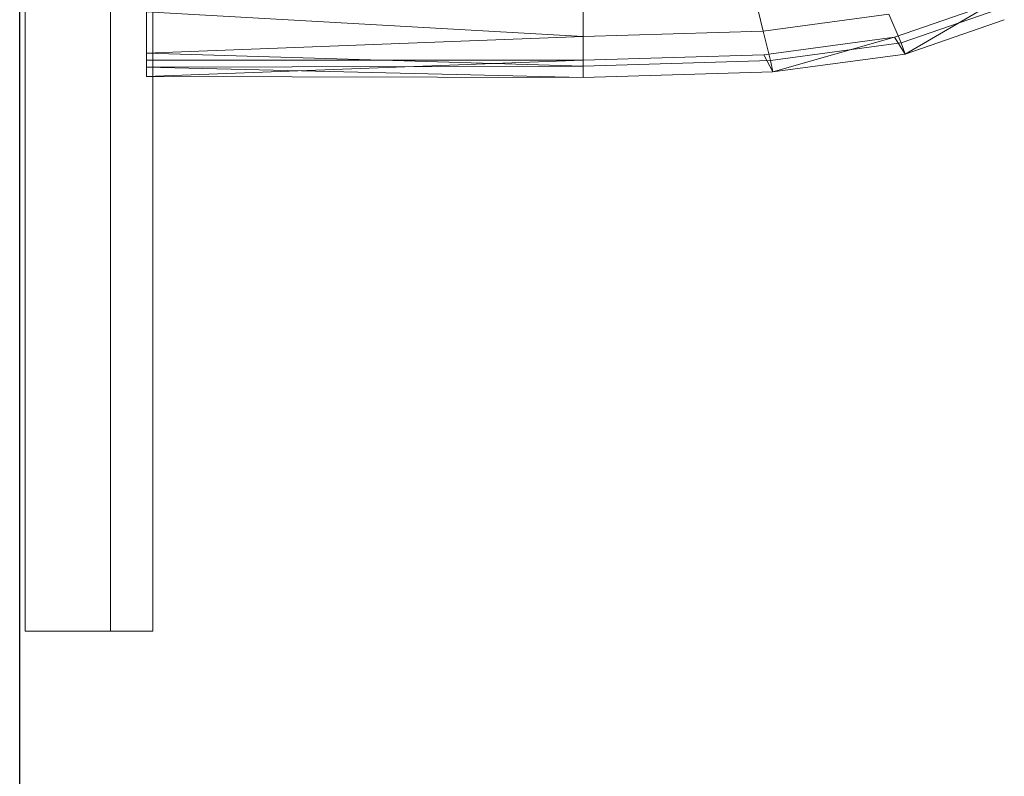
# Model space of a CAD drawing. Header units: metres. Extents: x 397.7 to 427.5, y 12.7 to 28.4.
# Tile 26 of 72: x 404.437 to 404.669, y 26.19 to 26.368. Entities that reach past the tile are written whole.
import ezdxf

# ---------------------------------------------------------------- set-up
doc = ezdxf.new("R2010")
doc.units = ezdxf.units.M
for name, color, linetype, lineweight in [('02_MOBILIARIO', 7, 'Continuous', 18), ('A-DETL-____-MBND', 7, 'Continuous', 18), ('A-GENM-____-OTLN', 7, 'Continuous', 18), ('A-WALL-____-MCUT', 7, 'Continuous', 25), ('A-WALL-____-OTLN', 7, 'Continuous', 25)]:
    doc.layers.add(name, color=color, linetype=linetype, lineweight=lineweight)

# ---------------------------------------------------------------- blocks, each defined once
blk = doc.blocks.new('Family - Rentamans P3-156598-06_CLI_AIGUA_P3')
at = {"layer": 'A-DETL-____-MBND', "color": 253, "true_color": 0xaaaaaa}
for p, q in [((0, 0.36146), (0, 0.00406)), ((0.10273, 0.02147), (0.10273, 0.00966)), ((0.1422, 0.02264), (0.14508, 0.01092)), ((0.17596, 0.00947), (0.19894, 0.01737)), ((0.17848, 0.00552), (0.19894, 0.01737)), ((0, 0.01543), (0, 0.00569)), ((0, 0.01543), (0.10273, 0.00966)), ((0.14508, 0.01092), (0.17461, 0.0149)), ((0.17461, 0.0149), (0.17751, 0.00814)), ((0.17751, 0.00814), (0.2005, 0.0161)), ((0.17848, 0.00552), (0.20176, 0.01359)), ((0.10273, 0.00966), (0, 0.00569)), ((0.14508, 0.01092), (0.10273, 0.00966)), ((0.10273, 0.00966), (0.10273, 0.00269)), ((0.14508, 0.01092), (0.14679, 0.004)), ((0.14525, 0.00536), (0.17596, 0.00947)), ((0.14736, 0.00133), (0.17596, 0.00947)), ((0.17596, 0.00947), (0.17848, 0.00552)), ((0.14679, 0.004), (0.17751, 0.00814)), ((0.17751, 0.00814), (0.17848, 0.00552)), ((0, 0.00569), (0, 0.00244)), ((0, 0.00569), (0.10273, 0.00269)), ((0.10273, 0.0041), (0.14525, 0.00536)), ((0.14736, 0.00133), (0.14525, 0.00536)), ((0.14736, 0.00133), (0.17848, 0.00552)), ((0, 0.00406), (0.10273, 0.00411)), ((0, 0.00026), (0.10273, 0.00411)), ((0, 0.00026), (0, 0.00406)), ((0.10273, 0.00269), (0, 0.00244)), ((0, 0.00244), (0, 0.00026)), ((0, 0.00244), (0.10273, 0)), ((0.10273, 0.0041), (0.10273, 0)), ((0.10273, 0.00269), (0.14679, 0.004)), ((0.10273, 0.00269), (0.10273, 0)), ((0.14679, 0.004), (0.14736, 0.00133)), ((0, 0.00026), (0.10273, 0)), ((0.10273, 0), (0.14736, 0.00133))]:
    blk.add_line(p, q, dxfattribs=at)
blk = doc.blocks.new('Family - LONDR55-XX_ZZ-ARQ-CAA-M3D-Londres55-156494-06_CLI_AIGUA_P3')
at = {"layer": 'A-GENM-____-OTLN', "color": 253, "true_color": 0xaaaaaa}
for p, q in [((0.6, 0.03), (0, 0.03)), ((0, 0.03), (0, 0.01)), ((0, 0.03), (0, 0.01)), ((0.6, 0.03), (0, 0.03)), ((0.6, 0.01), (0, 0.01)), ((0, 0.01), (0, 0)), ((0, 0), (0, 0.01)), ((0, 0.01), (0.6, 0.01)), ((0, 0.01), (0.6, 0.01)), ((0, 0.01), (0.6, 0.01)), ((0, 0), (0.6, 0)), ((0.6, 0), (0, 0))]:
    blk.add_line(p, q, dxfattribs=at)
blk = doc.blocks.new('Family - Mirall P3-156627-06_CLI_AIGUA_P3')
blk.add_blockref('Family - LONDR55-XX_ZZ-ARQ-CAA-M3D-Londres55-156494-06_CLI_AIGUA_P3', (0, 0))
blk = doc.blocks.new('Family - Evans P3-156746-06_CLI_AIGUA_P3')
at = {"layer": 'A-WALL-____-MCUT', "color": 253, "true_color": 0xaaaaaa}
blk.add_line((0, 0), (4.54879, 0), dxfattribs=at)
at = {"layer": 'A-WALL-____-OTLN', "color": 253, "true_color": 0xaaaaaa}
blk.add_line((0, 0), (4.54879, 0), dxfattribs=at)
at = {"layer": 'A-WALL-____-OTLN', "color": 253, "lineweight": 18, "true_color": 0xaaaaaa}
blk.add_line((0, 0), (4.54879, 0), dxfattribs=at)
blk = doc.blocks.new('LONDR55-XX_ZZ-ARQ-CAA-M3D-Londres55_ifc-1-06_CLI_AIGUA_P3')
at = {"layer": '02_MOBILIARIO', "color": 253, "lineweight": 18, "true_color": 0xaaaaaa}
blk.add_blockref('Family - Rentamans P3-156598-06_CLI_AIGUA_P3', (404.46677, 26.35405), dxfattribs=at)
at = {"layer": 'A-GENM-____-OTLN', "color": 253, "lineweight": 18, "true_color": 0xaaaaaa, "rotation": 90}
blk.add_blockref('Family - Mirall P3-156627-06_CLI_AIGUA_P3', (404.46831, 26.22386), dxfattribs=at)
at = {"layer": 'A-WALL-____-OTLN', "color": 253, "lineweight": 18, "true_color": 0xaaaaaa, "rotation": 90}
blk.add_blockref('Family - Evans P3-156746-06_CLI_AIGUA_P3', (404.43698, 23.51946), dxfattribs=at)

msp = doc.modelspace()

# ---------------------------------------------------------------- block references
at = {"lineweight": 5}
msp.add_blockref('LONDR55-XX_ZZ-ARQ-CAA-M3D-Londres55_ifc-1-06_CLI_AIGUA_P3', (0, 0), dxfattribs=at)

doc.saveas('drawing.dxf')
